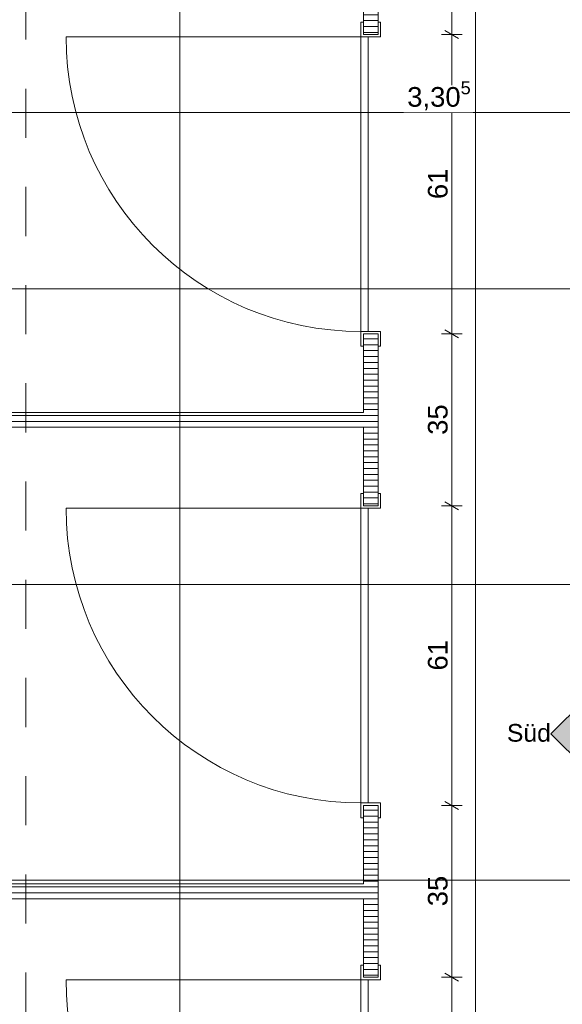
# Model space of a CAD drawing. Header units: metres. Extents: x -3.5 to 65.3, y -10.9 to 16.7.
# Tile 127 of 213: x 44.8 to 45.9, y 1.6 to 3.6. Entities that reach past the tile are written whole.
import ezdxf

# ---------------------------------------------------------------- set-up
doc = ezdxf.new("R2010")
doc.units = ezdxf.units.M
doc.header["$MEASUREMENT"] = 0
doc.linetypes.add('Untersicht', pattern=[0.04, 0.03, -0.01])
doc.linetypes.add('Wipeout_Contour', pattern=[1, 0, -1])
for name, color, linetype in [('102 - Bemaßung_ Beschriftung.Detail_ Ausschnitt', 7, 'Continuous'), ('206 - Marker.Innenansicht - Ausbau', 7, 'Continuous'), ('Neubau_102 - Bemaßung_ Beschriftung.Detail_ Ausschnitt', 7, 'Continuous'), ('Neubau_650 - Abdeckung.Fußboden Aufbau', 7, 'Continuous'), ('Neubau_653 - Abdeckung.TB Verkofferung', 7, 'Continuous'), ('Neubau_702 - Einrichtung.Möbel Sanitär', 7, 'Continuous')]:
    doc.layers.add(name, color=color, linetype=linetype)
doc.styles.add('ERSTELLTER_STIL_1', font='txt')
doc.dimstyles.new('ERSTELLTER_STIL__1', dxfattribs={"dimtxt": 0.04, "dimasz": 0.02128, "dimexe": 0.18, "dimexo": 0.0625, "dimgap": 0, "dimtad": 1, "dimtih": 1, "dimtoh": 1, "dimzin": 0, "dimdsep": 46, "dimtxsty": 'ERSTELLTER_STIL_1', "dimblk": 'ARROWHEAD_2', "dimblk1": 'ARROWHEAD_2', "dimblk2": 'ARROWHEAD_2', "dimcen": 0.09, "dimse1": 1, "dimse2": 1, "dimclrd": 7, "dimclre": 7, "dimclrt": 7, "dimazin": 0, "dimtfac": 1, "dimtdec": 4, "dimtmove": 0, "dimatfit": 3, "dimfxl": 1, "dimtolj": 1, "dimtzin": 0, "dimarcsym": 0})
doc.dimstyles.new('ERSTELLTER_STIL__3', dxfattribs={"dimtxt": 0.04, "dimasz": 0.02128, "dimexe": 0.18, "dimexo": 0.0625, "dimgap": 0, "dimtad": 1, "dimzin": 0, "dimdsep": 46, "dimtxsty": 'ERSTELLTER_STIL_1', "dimblk": 'ARROWHEAD_2', "dimblk1": 'ARROWHEAD_2', "dimblk2": 'ARROWHEAD_2', "dimcen": 0.09, "dimse1": 1, "dimse2": 1, "dimclrd": 7, "dimclre": 7, "dimclrt": 7, "dimazin": 0, "dimtfac": 1, "dimtdec": 4, "dimtmove": 0, "dimatfit": 3, "dimfxl": 1, "dimtolj": 1, "dimtzin": 0, "dimarcsym": 0})
doc.dimstyles.new('ERSTELLTER_STIL__4', dxfattribs={"dimtxt": 0.04, "dimasz": 0.02128, "dimexe": 0.18, "dimexo": 0.0625, "dimgap": 0, "dimtad": 1, "dimzin": 0, "dimdsep": 46, "dimtxsty": 'ERSTELLTER_STIL_1', "dimblk": 'ARROWHEAD_2', "dimblk1": 'ARROWHEAD_2', "dimblk2": 'ARROWHEAD_2', "dimcen": 0.09, "dimse1": 1, "dimse2": 1, "dimclrd": 7, "dimclre": 7, "dimclrt": 7, "dimazin": 0, "dimtfac": 1, "dimtdec": 4, "dimtmove": 2, "dimatfit": 3, "dimfxl": 1, "dimtolj": 1, "dimtzin": 0, "dimarcsym": 0})
doc.dimstyles.new('ERSTELLTER_STIL__5', dxfattribs={"dimtxt": 0.04, "dimasz": 0.02128, "dimexe": 0.18, "dimexo": 0.0625, "dimgap": 0, "dimtad": 1, "dimtih": 1, "dimtoh": 1, "dimzin": 0, "dimdsep": 46, "dimtxsty": 'ERSTELLTER_STIL_1', "dimblk": 'ARROWHEAD_2', "dimblk1": 'ARROWHEAD_2', "dimblk2": 'ARROWHEAD_2', "dimcen": 0.09, "dimclrd": 7, "dimclre": 7, "dimclrt": 7, "dimazin": 0, "dimtfac": 1, "dimtdec": 4, "dimtmove": 0, "dimatfit": 3, "dimfxl": 1, "dimtolj": 1, "dimtzin": 0, "dimarcsym": 0})
doc.dimstyles.new('ERSTELLTER_STIL__8', dxfattribs={"dimtxt": 0.18, "dimasz": 0.010944, "dimexe": 0.18, "dimexo": 0.0625, "dimgap": 0, "dimtad": 0, "dimtih": 1, "dimtoh": 1, "dimdec": 4, "dimzin": 0, "dimdsep": 46, "dimcen": 0.09, "dimadec": 0, "dimazin": 0, "dimtfac": 1, "dimtdec": 4, "dimtmove": 0, "dimatfit": 3, "dimldrblk": 'ARROWHEAD_11', "dimfxl": 1, "dimtolj": 1, "dimtzin": 0, "dimarcsym": 0})
pattern_1 = [(0, (0, 0), (0, 0.0120000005), [])]

# ---------------------------------------------------------------- blocks, each defined once
blk = doc.blocks.new('*D257')
at = {"layer": '102 - Bemaßung_ Beschriftung.Detail_ Ausschnitt', "color": 7, "linetype": 'Continuous', "lineweight": 5}
for p, q in [((45.631, 1.6481), (45.659, 1.6319)), ((45.666, 1.64), (45.624, 1.64)), ((45.645, 1.03), (45.645, 1.64)), ((45.666, 1.03), (45.624, 1.03)), ((45.631, 1.0381), (45.659, 1.0219))]:
    blk.add_line(p, q, dxfattribs=at)
at = {"layer": '102 - Bemaßung_ Beschriftung.Detail_ Ausschnitt', "color": 7, "lineweight": 5, "insert": (45.637, 1.3445), "char_height": 0.04, "attachment_point": 7, "rotation": 90, "style": 'ERSTELLTER_STIL_1'}
blk.add_mtext('\\A1;{\\pql;\\fArial|b0|i0|c0|p38;61}', dxfattribs=at)
blk = doc.blocks.new('ARROWHEAD_2')
at = {"color": 0, "linetype": 'Continuous', "lineweight": 0}
for p, q in [((0, 0), (-1, 0)), ((-0.378, -0.655), (0.378, 0.655))]:
    blk.add_line(p, q, dxfattribs=at)
blk = doc.blocks.new('*D258')
at = {"layer": '102 - Bemaßung_ Beschriftung.Detail_ Ausschnitt', "color": 7, "linetype": 'Continuous', "lineweight": 5}
for p, q in [((45.666, 1.99), (45.624, 1.99)), ((45.631, 1.9981), (45.659, 1.9819)), ((45.645, 1.64), (45.645, 1.99)), ((45.631, 1.6481), (45.659, 1.6319)), ((45.666, 1.64), (45.624, 1.64))]:
    blk.add_line(p, q, dxfattribs=at)
at = {"layer": '102 - Bemaßung_ Beschriftung.Detail_ Ausschnitt', "color": 7, "lineweight": 5, "insert": (45.637, 1.7846), "char_height": 0.04, "attachment_point": 7, "rotation": 90, "style": 'ERSTELLTER_STIL_1'}
blk.add_mtext('\\A1;{\\pql;\\fArial|b0|i0|c0|p38;35}', dxfattribs=at)
blk = doc.blocks.new('*D259')
at = {"layer": '102 - Bemaßung_ Beschriftung.Detail_ Ausschnitt', "color": 7, "linetype": 'Continuous', "lineweight": 5}
for p, q in [((45.631, 2.6081), (45.659, 2.5919)), ((45.666, 2.6), (45.624, 2.6)), ((45.645, 1.99), (45.645, 2.6)), ((45.666, 1.99), (45.624, 1.99)), ((45.631, 1.9981), (45.659, 1.9819))]:
    blk.add_line(p, q, dxfattribs=at)
at = {"layer": '102 - Bemaßung_ Beschriftung.Detail_ Ausschnitt', "color": 7, "lineweight": 5, "insert": (45.637, 2.2646), "char_height": 0.04, "attachment_point": 7, "rotation": 90, "style": 'ERSTELLTER_STIL_1'}
blk.add_mtext('\\A1;{\\pql;\\fArial|b0|i0|c0|p38;61}', dxfattribs=at)
blk = doc.blocks.new('*D260')
at = {"layer": '102 - Bemaßung_ Beschriftung.Detail_ Ausschnitt', "color": 7, "linetype": 'Continuous', "lineweight": 5}
for p, q in [((45.666, 2.95), (45.624, 2.95)), ((45.631, 2.9581), (45.659, 2.9419)), ((45.645, 2.6), (45.645, 2.95)), ((45.631, 2.6081), (45.659, 2.5919)), ((45.666, 2.6), (45.624, 2.6))]:
    blk.add_line(p, q, dxfattribs=at)
at = {"layer": '102 - Bemaßung_ Beschriftung.Detail_ Ausschnitt', "color": 7, "lineweight": 5, "insert": (45.637, 2.7446), "char_height": 0.04, "attachment_point": 7, "rotation": 90, "style": 'ERSTELLTER_STIL_1'}
blk.add_mtext('\\A1;{\\pql;\\fArial|b0|i0|c0|p38;35}', dxfattribs=at)
blk = doc.blocks.new('*D261')
at = {"layer": '102 - Bemaßung_ Beschriftung.Detail_ Ausschnitt', "color": 7, "linetype": 'Continuous', "lineweight": 5}
for p, q in [((45.666, 3.56), (45.624, 3.56)), ((45.631, 3.5681), (45.659, 3.5519)), ((45.645, 2.95), (45.645, 3.56)), ((45.666, 2.95), (45.624, 2.95)), ((45.631, 2.9581), (45.659, 2.9419))]:
    blk.add_line(p, q, dxfattribs=at)
at = {"layer": '102 - Bemaßung_ Beschriftung.Detail_ Ausschnitt', "color": 7, "lineweight": 5, "insert": (45.637, 3.2246), "char_height": 0.04, "attachment_point": 7, "rotation": 90, "style": 'ERSTELLTER_STIL_1'}
blk.add_mtext('\\A1;{\\pql;\\fArial|b0|i0|c0|p38;61}', dxfattribs=at)
blk = doc.blocks.new('*D262')
at = {"layer": '102 - Bemaßung_ Beschriftung.Detail_ Ausschnitt', "color": 7, "linetype": 'Continuous', "lineweight": 5}
for p, q in [((45.666, 3.81), (45.624, 3.81)), ((45.659, 3.8019), (45.631, 3.8181)), ((45.645, 3.81), (45.645, 3.8237)), ((45.645, 3.56), (45.645, 3.81)), ((45.666, 3.56), (45.624, 3.56)), ((45.631, 3.5681), (45.659, 3.5519))]:
    blk.add_line(p, q, dxfattribs=at)
at = {"layer": '102 - Bemaßung_ Beschriftung.Detail_ Ausschnitt', "color": 7, "lineweight": 5, "insert": (45.637, 3.6546), "char_height": 0.04, "attachment_point": 7, "rotation": 90, "style": 'ERSTELLTER_STIL_1'}
blk.add_mtext('\\A1;{\\pql;\\fArial|b0|i0|c0|p38;25}', dxfattribs=at)
blk = doc.blocks.new('*D404')
at = {"layer": '102 - Bemaßung_ Beschriftung.Detail_ Ausschnitt', "color": 7, "linetype": 'Continuous', "lineweight": 5}
for p, q in [((46.681, 3.0496), (46.709, 3.0334)), ((46.716, 3.0415), (46.674, 3.0415)), ((46.695, 2.4395), (46.695, 3.0415)), ((46.681, 2.4476), (46.709, 2.4314)), ((46.716, 2.4395), (46.674, 2.4395))]:
    blk.add_line(p, q, dxfattribs=at)
at = {"layer": '102 - Bemaßung_ Beschriftung.Detail_ Ausschnitt', "color": 7, "lineweight": 5, "insert": (46.6876, 2.7001), "char_height": 0.04, "attachment_point": 7, "rotation": 90, "style": 'ERSTELLTER_STIL_1'}
blk.add_mtext('\\A1;{\\pql;\\fArial|b0|i0|c0|p38;60\\fArial|b0|i0|c0|p38;\\A1{\\H.66x;\\S2^  ;}}', dxfattribs=at)
blk = doc.blocks.new('*D405')
at = {"layer": '102 - Bemaßung_ Beschriftung.Detail_ Ausschnitt', "color": 7, "linetype": 'Continuous', "lineweight": 5}
for p, q in [((46.681, 3.6516), (46.709, 3.6354)), ((46.716, 3.6435), (46.674, 3.6435)), ((46.695, 3.0415), (46.695, 3.6435)), ((46.681, 3.0496), (46.709, 3.0334)), ((46.716, 3.0415), (46.674, 3.0415))]:
    blk.add_line(p, q, dxfattribs=at)
at = {"layer": '102 - Bemaßung_ Beschriftung.Detail_ Ausschnitt', "color": 7, "lineweight": 5, "insert": (46.6876, 3.3021), "char_height": 0.04, "attachment_point": 7, "rotation": 90, "style": 'ERSTELLTER_STIL_1'}
blk.add_mtext('\\A1;{\\pql;\\fArial|b0|i0|c0|p38;60\\fArial|b0|i0|c0|p38;\\A1{\\H.66x;\\S2^  ;}}', dxfattribs=at)
blk = doc.blocks.new('*D417')
at = {"layer": '102 - Bemaßung_ Beschriftung.Detail_ Ausschnitt', "color": 7, "linetype": 'Continuous', "lineweight": 5}
for p, q in [((44.497, 1.0113), (44.4809, 0.9833)), ((44.489, 0.9763), (44.489, 1.0183)), ((45.0991, 1.0113), (45.0829, 0.9833)), ((45.091, 0.9763), (45.091, 1.0183)), ((44.489, 0.9973), (45.091, 0.9973))]:
    blk.add_line(p, q, dxfattribs=at)
at = {"layer": '102 - Bemaßung_ Beschriftung.Detail_ Ausschnitt', "color": 7, "lineweight": 5, "insert": (44.7496, 1.0046), "char_height": 0.04, "attachment_point": 7, "style": 'ERSTELLTER_STIL_1'}
blk.add_mtext('\\A1;{\\pql;\\fArial|b0|i0|c0|p38;60\\fArial|b0|i0|c0|p38;\\A1{\\H.66x;\\S2^  ;}}', dxfattribs=at)
blk = doc.blocks.new('*D418')
at = {"layer": '102 - Bemaßung_ Beschriftung.Detail_ Ausschnitt', "color": 7, "linetype": 'Continuous', "lineweight": 5}
for p, q in [((45.0991, 1.0113), (45.0829, 0.9833)), ((45.091, 0.9763), (45.091, 1.0183)), ((45.7011, 1.0113), (45.6849, 0.9833)), ((45.693, 0.9763), (45.693, 1.0183)), ((45.091, 0.9973), (45.693, 0.9973))]:
    blk.add_line(p, q, dxfattribs=at)
at = {"layer": '102 - Bemaßung_ Beschriftung.Detail_ Ausschnitt', "color": 7, "lineweight": 5, "insert": (45.3516, 1.0046), "char_height": 0.04, "attachment_point": 7, "style": 'ERSTELLTER_STIL_1'}
blk.add_mtext('\\A1;{\\pql;\\fArial|b0|i0|c0|p38;60\\fArial|b0|i0|c0|p38;\\A1{\\H.66x;\\S2^  ;}}', dxfattribs=at)
blk = doc.blocks.new('*D419')
at = {"layer": '102 - Bemaßung_ Beschriftung.Detail_ Ausschnitt', "color": 7, "linetype": 'Continuous', "lineweight": 5}
for p, q in [((45.7011, 1.0113), (45.6849, 0.9833)), ((45.693, 0.9763), (45.693, 1.0183)), ((46.3031, 1.0113), (46.2869, 0.9833)), ((46.295, 0.9763), (46.295, 1.0183)), ((45.693, 0.9973), (46.295, 0.9973))]:
    blk.add_line(p, q, dxfattribs=at)
at = {"layer": '102 - Bemaßung_ Beschriftung.Detail_ Ausschnitt', "color": 7, "lineweight": 5, "insert": (45.9536, 1.0046), "char_height": 0.04, "attachment_point": 7, "style": 'ERSTELLTER_STIL_1'}
blk.add_mtext('\\A1;{\\pql;\\fArial|b0|i0|c0|p38;60\\fArial|b0|i0|c0|p38;\\A1{\\H.66x;\\S2^  ;}}', dxfattribs=at)
blk = doc.blocks.new('*D444')
at = {"layer": '102 - Bemaßung_ Beschriftung.Detail_ Ausschnitt', "color": 7, "linetype": 'Continuous', "lineweight": 5}
for p, q in [((43.7531, 4.0383), (43.7369, 4.0103)), ((43.745, 3.89), (43.745, 4.0453)), ((47.2781, 4.0383), (47.2619, 4.0103)), ((47.27, 4.0033), (47.27, 4.0453)), ((43.7313, 4.0243), (43.745, 4.0243)), ((43.745, 4.0243), (47.27, 4.0243))]:
    blk.add_line(p, q, dxfattribs=at)
at = {"color": 254, "linetype": 'Wipeout_Contour', "lineweight": 0, "ltscale": 182.760852}
blk.add_wipeout([(45.4368, 4.0248), (45.5782, 4.0248), (45.5782, 4.0798), (45.4368, 4.0798)], dxfattribs=at).dxf.layer = '102 - Bemaßung_ Beschriftung.Detail_ Ausschnitt'
at = {"layer": '102 - Bemaßung_ Beschriftung.Detail_ Ausschnitt', "color": 7, "lineweight": 5, "insert": (45.4443, 4.0246), "char_height": 0.04, "attachment_point": 7, "style": 'ERSTELLTER_STIL_1'}
blk.add_mtext('\\A1;{\\pql;\\fArial|b0|i0|c0|p38;3,52\\fArial|b0|i0|c0|p38;\\A1{\\H.66x;\\S5^  ;}}', dxfattribs=at)
blk = doc.blocks.new('*D447')
at = {"layer": '102 - Bemaßung_ Beschriftung.Detail_ Ausschnitt', "color": 7, "linetype": 'Continuous', "lineweight": 5}
for p, q in [((43.745, 3.7441), (43.745, 3.89)), ((43.7531, 3.7791), (43.7369, 3.7511)), ((47.2781, 3.7791), (47.2619, 3.7511)), ((47.27, 3.7441), (47.27, 3.7861)), ((40.165, 3.7651), (43.745, 3.7651)), ((43.745, 3.7651), (47.27, 3.7651))]:
    blk.add_line(p, q, dxfattribs=at)
at = {"color": 254, "linetype": 'Wipeout_Contour', "lineweight": 0, "ltscale": 182.671817}
blk.add_wipeout([(45.4368, 3.7656), (45.5782, 3.7656), (45.5782, 3.8206), (45.4368, 3.8206)], dxfattribs=at).dxf.layer = '102 - Bemaßung_ Beschriftung.Detail_ Ausschnitt'
at = {"layer": '102 - Bemaßung_ Beschriftung.Detail_ Ausschnitt', "color": 7, "lineweight": 5, "insert": (45.4443, 3.7653), "char_height": 0.04, "attachment_point": 7, "style": 'ERSTELLTER_STIL_1'}
blk.add_mtext('\\A1;{\\pql;\\fArial|b0|i0|c0|p38;3,52\\fArial|b0|i0|c0|p38;\\A1{\\H.66x;\\S5^  ;}}', dxfattribs=at)
blk = doc.blocks.new('*D451')
at = {"layer": '102 - Bemaßung_ Beschriftung.Detail_ Ausschnitt', "color": 7, "linetype": 'Continuous', "lineweight": 5}
for p, q in [((43.9731, 3.4149), (43.9569, 3.3869)), ((47.2619, 3.3869), (47.2781, 3.4149)), ((47.27, 3.3799), (47.27, 3.4219)), ((43.965, 3.4009), (47.27, 3.4009)), ((47.27, 3.4009), (47.2837, 3.4009))]:
    blk.add_line(p, q, dxfattribs=at)
at = {"color": 254, "linetype": 'Wipeout_Contour', "lineweight": 0, "ltscale": 182.995366}
blk.add_wipeout([(45.5468, 3.4014), (45.6882, 3.4014), (45.6882, 3.4564), (45.5468, 3.4564)], dxfattribs=at).dxf.layer = '102 - Bemaßung_ Beschriftung.Detail_ Ausschnitt'
at = {"layer": '102 - Bemaßung_ Beschriftung.Detail_ Ausschnitt', "color": 7, "lineweight": 5, "insert": (45.5543, 3.4011), "char_height": 0.04, "attachment_point": 7, "style": 'ERSTELLTER_STIL_1'}
blk.add_mtext('\\A1;{\\pql;\\fArial|b0|i0|c0|p38;3,30\\fArial|b0|i0|c0|p38;\\A1{\\H.66x;\\S5^  ;}}', dxfattribs=at)
blk = doc.blocks.new('ARROWHEAD_11')
at = {"color": 0, "linetype": 'Continuous', "lineweight": 0}
blk.add_line((0, 0), (-1, 0), dxfattribs=at)
at = {"color": 0, "linetype": 'Continuous', "lineweight": 0, "const_width": 0.25, "flags": 128}
blk.add_lwpolyline([(-0.125, 0, 1), (0.125, 0, 1)], format="xyb", close=True, dxfattribs=at)

msp = doc.modelspace()

# ---------------------------------------------------------------- hatches: boundary and pattern name
at = {"layer": '206 - Marker.Innenansicht - Ausbau', "linetype": 'Continuous', "lineweight": 0, "true_color": 0x000000}
msp.add_hatch(color=18, dxfattribs=at).paths.add_polyline_path([(45.9174, 2.2065), (45.8467, 2.1358), (45.9174, 2.0651, -0.414214)])
at = {"layer": 'Neubau_650 - Abdeckung.Fußboden Aufbau', "linetype": 'Continuous', "lineweight": 13, "true_color": 0xafafaf}
h = msp.add_hatch(dxfattribs=at)
h.set_pattern_fill('Raster_60x60_Fuge_2mm_0001', color=253, style=0, pattern_type=2)
h.set_pattern_definition([(0, (46.29497, 3.6435), (0, 0.602), []), (90, (46.29497, 3.6435), (-0.602, 0), [])])
h.paths.add_polyline_path([(47.27, 3.72), (43.965, 3.72), (43.965, 0.49), (44.21, 0.49), (44.21, 0.255), (47.17, 0.255), (47.17, 0.71), (47.27, 0.71)])
at = {"layer": 'Neubau_702 - Einrichtung.Möbel Sanitär', "linetype": 'Continuous', "lineweight": 0, "true_color": 0x000000}
h = msp.add_hatch(dxfattribs=at)
h.set_pattern_fill('Holz__Sperrholz_1_0001', color=18, style=0, pattern_type=2)
h.set_pattern_definition(pattern_1)
h.paths.add_polyline_path([(45.465, 3.56), (45.495, 3.56), (45.495, 3.72), (45.465, 3.72)])
h = msp.add_hatch(dxfattribs=at)
h.set_pattern_fill('Holz__Sperrholz_1_0001', color=18, style=0, pattern_type=2)
h.set_pattern_definition(pattern_1)
h.paths.add_polyline_path([(45.465, 2.95), (45.465, 2.6), (45.495, 2.6), (45.495, 2.95)])
h = msp.add_hatch(dxfattribs=at)
h.set_pattern_fill('Holz__Sperrholz_1_0001', color=18, style=0, pattern_type=2)
h.set_pattern_definition(pattern_1)
h.paths.add_polyline_path([(43.965, 2.76), (45.465, 2.76), (45.465, 2.79), (43.965, 2.79)])
h = msp.add_hatch(dxfattribs=at)
h.set_pattern_fill('Holz__Sperrholz_1_0001', color=18, style=0, pattern_type=2)
h.set_pattern_definition(pattern_1)
h.paths.add_polyline_path([(45.465, 1.99), (45.465, 1.64), (45.495, 1.64), (45.495, 1.99)])
h = msp.add_hatch(dxfattribs=at)
h.set_pattern_fill('Holz__Sperrholz_1_0001', color=18, style=0, pattern_type=2)
h.set_pattern_definition(pattern_1)
h.paths.add_polyline_path([(43.965, 1.8), (45.465, 1.8), (45.465, 1.83), (43.965, 1.83)])

# ---------------------------------------------------------------- linework, layer by layer
at = {"layer": '206 - Marker.Innenansicht - Ausbau', "color": 7, "linetype": 'Continuous', "lineweight": 9}
for p, q in [((45.9174, 2.2065), (45.8467, 2.1358)), ((45.8467, 2.1358), (45.9174, 2.0651))]:
    msp.add_line(p, q, dxfattribs=at)
at = {"layer": 'Neubau_653 - Abdeckung.TB Verkofferung', "color": 1, "linetype": 'Untersicht', "lineweight": 9}
msp.add_line((44.778, 0.7495), (44.778, 5.19), dxfattribs=at)
at = {"layer": 'Neubau_702 - Einrichtung.Möbel Sanitär', "color": 1, "linetype": 'Continuous', "lineweight": 13}
for p, q in [((45.46, 3.555), (45.46, 3.585)), ((45.46, 3.585), (45.465, 3.585)), ((45.465, 3.585), (45.465, 3.56)), ((45.495, 3.56), (45.495, 3.585)), ((45.495, 3.585), (45.5, 3.585)), ((45.5, 3.585), (45.5, 3.555)), ((45.46, 3.555), (44.86, 3.555)), ((45.475, 3.555), (45.46, 3.555)), ((45.475, 3.555), (45.46, 3.555)), ((45.46, 3.555), (45.46, 2.955)), ((45.465, 3.56), (45.495, 3.56)), ((45.5, 3.555), (45.475, 3.555)), ((45.475, 2.955), (45.475, 3.555)), ((45.475, 2.955), (45.46, 2.955)), ((45.46, 2.955), (45.46, 2.925)), ((45.46, 2.955), (45.475, 2.955)), ((45.465, 2.925), (45.465, 2.95)), ((45.465, 2.95), (45.495, 2.95)), ((45.5, 2.955), (45.475, 2.955)), ((45.495, 2.95), (45.495, 2.925)), ((45.5, 2.925), (45.5, 2.955)), ((45.46, 2.925), (45.465, 2.925)), ((45.495, 2.925), (45.5, 2.925)), ((45.46, 2.595), (45.46, 2.625)), ((45.46, 2.625), (45.465, 2.625)), ((45.465, 2.625), (45.465, 2.6)), ((45.495, 2.6), (45.495, 2.625)), ((45.495, 2.625), (45.5, 2.625)), ((45.5, 2.625), (45.5, 2.595)), ((45.46, 2.595), (44.86, 2.595)), ((45.475, 2.595), (45.46, 2.595)), ((45.475, 2.595), (45.46, 2.595)), ((45.46, 2.595), (45.46, 1.995)), ((45.465, 2.6), (45.495, 2.6)), ((45.5, 2.595), (45.475, 2.595)), ((45.475, 1.995), (45.475, 2.595)), ((45.475, 1.995), (45.46, 1.995)), ((45.46, 1.995), (45.46, 1.965)), ((45.46, 1.995), (45.475, 1.995)), ((45.465, 1.965), (45.465, 1.99)), ((45.465, 1.99), (45.495, 1.99)), ((45.5, 1.995), (45.475, 1.995)), ((45.495, 1.99), (45.495, 1.965)), ((45.5, 1.965), (45.5, 1.995)), ((45.46, 1.965), (45.465, 1.965)), ((45.495, 1.965), (45.5, 1.965)), ((45.46, 1.635), (45.46, 1.665)), ((45.46, 1.665), (45.465, 1.665)), ((45.465, 1.665), (45.465, 1.64)), ((45.495, 1.64), (45.495, 1.665)), ((45.495, 1.665), (45.5, 1.665)), ((45.5, 1.665), (45.5, 1.635)), ((45.46, 1.635), (44.86, 1.635)), ((45.475, 1.635), (45.46, 1.635)), ((45.475, 1.635), (45.46, 1.635)), ((45.46, 1.635), (45.46, 1.035)), ((45.465, 1.64), (45.495, 1.64)), ((45.5, 1.635), (45.475, 1.635)), ((45.475, 1.035), (45.475, 1.635))]:
    msp.add_line(p, q, dxfattribs=at)
at = {"layer": 'Neubau_702 - Einrichtung.Möbel Sanitär', "color": 1, "linetype": 'Continuous', "lineweight": 18}
for p, q in [((45.465, 3.56), (45.495, 3.56)), ((45.465, 3.56), (45.495, 3.56)), ((45.465, 3.56), (45.495, 3.56)), ((45.465, 2.95), (45.495, 2.95)), ((45.465, 2.95), (45.495, 2.95)), ((45.465, 2.95), (45.495, 2.95)), ((45.465, 2.6), (45.495, 2.6)), ((45.465, 2.6), (45.495, 2.6)), ((45.465, 2.6), (45.495, 2.6)), ((45.465, 1.99), (45.495, 1.99)), ((45.465, 1.99), (45.495, 1.99)), ((45.465, 1.99), (45.495, 1.99)), ((45.465, 1.64), (45.495, 1.64)), ((45.465, 1.64), (45.495, 1.64)), ((45.465, 1.64), (45.495, 1.64))]:
    msp.add_line(p, q, dxfattribs=at)
at = {"layer": 'Neubau_702 - Einrichtung.Möbel Sanitär', "color": 1, "linetype": 'Continuous', "lineweight": 18, "flags": 128}
for points in [[(45.465, 3.72), (45.465, 3.56)], [(45.495, 3.56), (45.495, 3.72)], [(45.465, 2.95), (45.465, 2.79)], [(45.495, 2.6), (45.495, 2.95)], [(45.465, 2.79), (43.965, 2.79)], [(43.965, 2.76), (45.465, 2.76)], [(45.465, 2.76), (45.465, 2.6)], [(45.465, 1.99), (45.465, 1.83)], [(45.495, 1.64), (45.495, 1.99)], [(45.465, 1.83), (43.965, 1.83)], [(43.965, 1.8), (45.465, 1.8)], [(45.465, 1.8), (45.465, 1.64)]]:
    msp.add_lwpolyline(points, dxfattribs=at)
at = {"layer": 'Neubau_702 - Einrichtung.Möbel Sanitär', "color": 1, "linetype": 'Continuous', "lineweight": 9}
for centre in [(45.46, 3.555), (45.46, 2.595), (45.46, 1.635)]:
    msp.add_arc(centre, 0.6, 180, 270, dxfattribs=at)

# ---------------------------------------------------------------- texts
at = {"layer": '206 - Marker.Innenansicht - Ausbau', "color": 7, "lineweight": 9, "insert": (45.8467, 2.1375), "char_height": 0.036, "attachment_point": 6, "style": 'ERSTELLTER_STIL_1'}
msp.add_mtext('\\A1;{\\pqr;\\pt0;\\fArial|b0|i0|c0|p38;Süd}', dxfattribs=at)

# ---------------------------------------------------------------- dimensions: what is measured, and where the dimension line sits
at = {"layer": '102 - Bemaßung_ Beschriftung.Detail_ Ausschnitt', "color": 7, "linetype": 'Continuous', "lineweight": 5}
for base, p1, p2, dimstyle, picture, middle in [((45.645, 3.81), (45.495, 3.56), (44.6975, 3.81), 'ERSTELLTER_STIL__3', '*D262', (45.617, 3.6851)), ((46.695, 3.6435), (45.693, 3.0415), (46.295, 3.6435), 'ERSTELLTER_STIL__3', '*D405', (46.667, 3.3866)), ((45.645, 3.56), (45.495, 2.95), (45.495, 3.56), 'ERSTELLTER_STIL__3', '*D261', (45.617, 3.2551)), ((46.695, 3.0415), (46.295, 2.4395), (45.693, 3.0415), 'ERSTELLTER_STIL__3', '*D404', (46.667, 2.7846)), ((45.645, 2.95), (45.495, 2.6), (45.495, 2.95), 'ERSTELLTER_STIL__3', '*D260', (45.617, 2.7751)), ((45.645, 2.6), (45.495, 1.99), (45.495, 2.6), 'ERSTELLTER_STIL__3', '*D259', (45.617, 2.2951)), ((45.645, 1.99), (45.495, 1.64), (45.495, 1.99), 'ERSTELLTER_STIL__3', '*D258', (45.617, 1.8151)), ((45.645, 1.64), (45.495, 1.03), (45.495, 1.64), 'ERSTELLTER_STIL__4', '*D257', (45.617, 1.375))]:
    dim = msp.add_linear_dim(base=base, p1=p1, p2=p2, angle=90, dimstyle=dimstyle, dxfattribs=at)
    dim.commit()
    dim.dimension.update_dxf_attribs({"geometry": picture, "text_midpoint": middle, "dimtype": 160, "text_rotation": 90})
for base, p1, p2, picture, middle in [((45.091, 0.9973), (44.489, 1.8375), (45.091, 1.8375), '*D417', (44.8341, 1.0253)), ((45.693, 0.9973), (45.091, 1.8375), (45.693, 1.8375), '*D418', (45.4361, 1.0253)), ((46.295, 0.9973), (45.693, 1.8375), (46.295, 1.8375), '*D419', (46.0381, 1.0253))]:
    dim = msp.add_linear_dim(base=base, p1=p1, p2=p2, dimstyle='ERSTELLTER_STIL__1', dxfattribs=at)
    dim.commit()
    dim.dimension.update_dxf_attribs({"geometry": picture, "text_midpoint": middle, "dimtype": 160})

# ---------------------------------------------------------------- next in the draw order: dimensions: what is measured, and where the dimension line sits
dim = msp.add_linear_dim(base=(47.27, 4.02433), p1=(43.74499, 3.89), p2=(47.27, 2.97896), dimstyle='ERSTELLTER_STIL__5', dxfattribs=at)
dim.commit()
dim.dimension.update_dxf_attribs({"geometry": '*D444', "text_midpoint": (45.55024, 4.05233), "dimtype": 160})

# ---------------------------------------------------------------- next in the draw order: dimensions: what is measured, and where the dimension line sits
dim = msp.add_linear_dim(base=(47.27, 3.76506), p1=(43.74499, 3.89), p2=(47.27, 2.97896), dimstyle='ERSTELLTER_STIL__5', dxfattribs=at)
dim.commit()
dim.dimension.update_dxf_attribs({"geometry": '*D447', "text_midpoint": (45.55024, 3.79306), "dimtype": 160})

# ---------------------------------------------------------------- next in the draw order: dimensions: what is measured, and where the dimension line sits
dim = msp.add_linear_dim(base=(47.27, 3.40088), p1=(43.96499, 3.72), p2=(47.27, 2.97896), dimstyle='ERSTELLTER_STIL__5', dxfattribs=at)
dim.commit()
dim.dimension.update_dxf_attribs({"geometry": '*D451', "text_midpoint": (45.66024, 3.42888), "dimtype": 160})

# ---------------------------------------------------------------- next in the draw order: leaders
at = {"layer": 'Neubau_102 - Bemaßung_ Beschriftung.Detail_ Ausschnitt', "color": 1, "linetype": 'Continuous', "lineweight": 13, "annotation_type": 0, "has_hookline": 1, "hookline_direction": 0, "text_width": 0.1828}
msp.add_leader([(45.8591, 3.745), (45.935, 3.5256), (45.9377, 3.5256)], dimstyle='ERSTELLTER_STIL__8', dxfattribs=at)

doc.saveas('drawing.dxf')
